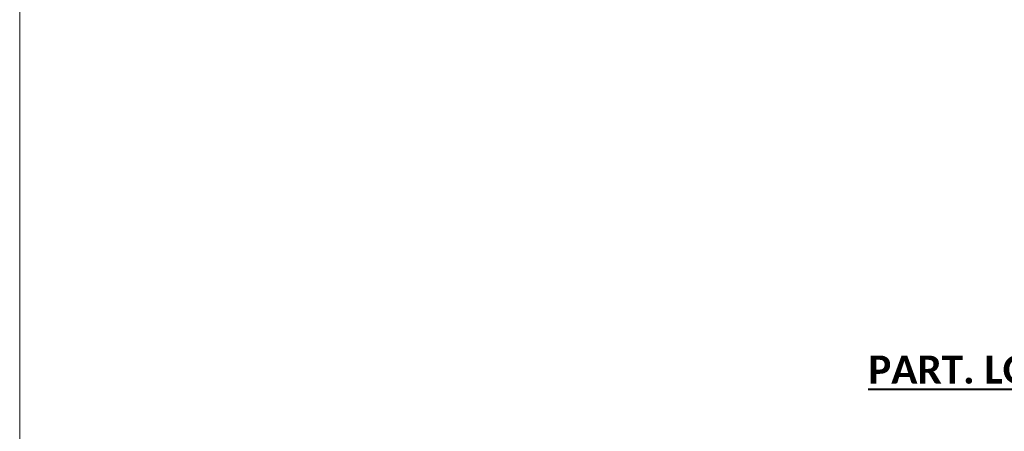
# Model space of a CAD drawing. Extents: x -24 to 2001460, y -723 to 1994300.
# Tile 2 of 12: x -24 to 108, y 121 to 176. Entities that reach past the tile are written whole.
import ezdxf
from ezdxf.enums import TextEntityAlignment as Align

# ---------------------------------------------------------------- set-up
doc = ezdxf.new("R2010")
doc.units = 0
doc.header["$MEASUREMENT"] = 0
doc.layers.add('B_ANNO_DIM', color=7, linetype='Continuous', lineweight=18)
doc.layers.add('B_ANNO_TEXT_TITLE', color=7, linetype='Continuous', lineweight=40)
doc.layers.add('B_ANNO_NOPLOT', color=47, linetype='Continuous', lineweight=18, plot=False)
doc.styles.add('Annotative', font='calibri.ttf', dxfattribs={"height": 0.0625})
doc.styles.add('Title', font='calibrib.ttf', dxfattribs={"height": 0.125})

# ---------------------------------------------------------------- blocks, each defined once
blk = doc.blocks.new('*U86')
at = {"layer": 'B_ANNO_NOPLOT', "flags": 128}
blk.add_lwpolyline([(0, -1085.1956), (0, -770.1956), (404.9096, -770.1956), (404.9096, -786.6267), (472.5, -786.6267), (472.5, -1034.5711), (395.7134, -1034.5711), (395.7134, -1085.1956)], close=True, dxfattribs=at)
at = {"style": 'Annotative'}
for tag, p in [('DIM01', (103.849, -1056.0886)), ('DIM02', (119.3329, -1062.1259))]:
    blk.add_attdef(tag, text='', height=1.875, rotation=338.698871, dxfattribs=at).set_placement(p, align=Align.CENTER)
at = {"layer": 'B_ANNO_DIM', "style": 'Annotative'}
blk.add_attdef('ANG1', (138.918, -946.8047), '', height=2, rotation=350.960202, dxfattribs=at)
blk = doc.blocks.new('INS_G45WDET_BASE')
at = {"layer": 'B_ANNO_NOPLOT', "flags": 128}
blk.add_lwpolyline([(0, -12), (0, 303), (404.91, 303), (404.91, 286.57), (472.5, 286.57), (472.5, 38.62), (395.71, 38.62), (395.71, -12)], close=True, dxfattribs=at)
at = {"layer": 'B_ANNO_TEXT_TITLE', "insert": (113.7, 156.02), "char_height": 3.75, "width": 86.1112, "attachment_point": 1, "style": 'Title'}
blk.add_mtext('{\\LPART. LONGIT. SECTION}', dxfattribs=at)

msp = doc.modelspace()

# ---------------------------------------------------------------- block references
msp.add_blockref('*U86', (-24.4, 1048.41))

# ---------------------------------------------------------------- next in the draw order: block references
msp.add_blockref('INS_G45WDET_BASE', (-24.4, -24.79))

doc.saveas('drawing.dxf')
